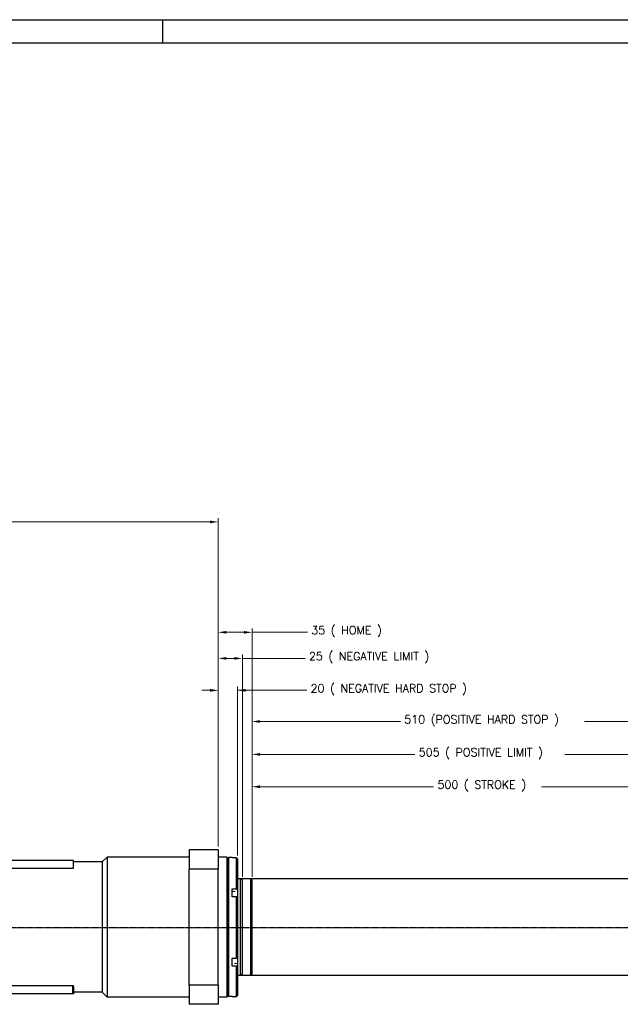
# Model space of a CAD drawing. Header units: inches. Extents: x 0 to 2382, y 0 to 1682.
# Tile 9 of 18: x 1044 to 1666, y 662 to 1682. Entities that reach past the tile are written whole.
import ezdxf

# ---------------------------------------------------------------- set-up
doc = ezdxf.new("R2010")
doc.units = ezdxf.units.IN
doc.linetypes.add('CENTER', pattern=[2, 1.25, -0.25, 0.25, -0.25])
doc.linetypes.add('DASHEDBIDOT', pattern=[12.4, 3, -3, 0.2, -3, 0.2, -3])
doc.layers.add('ATA-CENTER', color=133, linetype='CENTER')
doc.layers.add('ATA-DIM', color=8, linetype='Continuous', lineweight=25)
doc.layers.add('Layer0000', color=7, linetype='Continuous', lineweight=25)
doc.styles.get("Standard").update_dxf_attribs({"font": 'simplex.shx'})
doc.dimstyles.new('ata_A1', dxfattribs={"dimtxt": 4.2, "dimasz": 4.2, "dimexe": 2, "dimexo": 2, "dimgap": 2, "dimtad": 0, "dimtih": 1, "dimtoh": 1, "dimdec": 6, "dimdsep": 46, "dimtxsty": 'Standard', "dimcen": 0, "dimclrd": 252, "dimclre": 252, "dimclrt": 4, "dimadec": 6, "dimazin": 2, "dimtfac": 1, "dimtdec": 6, "dimtofl": 0, "dimtmove": 0, "dimatfit": 3, "dimfxl": 0, "dimtolj": 1, "dimtzin": 0, "dimlwd": 0, "dimlwe": 0, "dimarcsym": 0})

# ---------------------------------------------------------------- blocks, each defined once
blk = doc.blocks.new('*D9815')
at = {"layer": 'ATA-DIM', "color": 252, "lineweight": 0}
for p, q in [((1249.7, 825.2), (1249.7, 1051.2)), ((1284.7, 794), (1284.7, 1051.2)), ((1258.1, 1047.2), (1276.3, 1047.2)), ((1284.7, 1047.2), (1342.1, 1047.2))]:
    blk.add_line(p, q, dxfattribs=at)
at = {"layer": 'ATA-DIM', "color": 252}
for points in [[(1258.1, 1048.6), (1258.1, 1045.8), (1249.7, 1047.2)], [(1276.3, 1045.8), (1276.3, 1048.6), (1284.7, 1047.2)]]:
    blk.add_solid(points, dxfattribs=at)
at = {"layer": 'Defpoints', "color": 0}
for p in [(1284.7, 1047.2), (1249.7, 821.2), (1284.7, 790)]:
    blk.add_point(p, dxfattribs=at)
at = {"layer": 'ATA-DIM', "color": 4, "insert": (1346.1, 1053.6), "char_height": 8.4, "attachment_point": 1}
blk.add_mtext('\\A1;35 ( HOME )', dxfattribs=at)
blk = doc.blocks.new('*D9814')
at = {"layer": 'ATA-DIM', "color": 252, "lineweight": 0}
for p, q in [((1249.7, 825.2), (1249.7, 1024.2)), ((1274.7, 794), (1274.7, 1024.2)), ((1258.1, 1020.2), (1266.3, 1020.2)), ((1274.7, 1020.2), (1339.7, 1020.2))]:
    blk.add_line(p, q, dxfattribs=at)
at = {"layer": 'ATA-DIM', "color": 252}
for points in [[(1258.1, 1021.6), (1258.1, 1018.8), (1249.7, 1020.2)], [(1266.3, 1018.8), (1266.3, 1021.6), (1274.7, 1020.2)]]:
    blk.add_solid(points, dxfattribs=at)
at = {"layer": 'Defpoints', "color": 0}
for p in [(1274.7, 1020.2), (1249.7, 821.2), (1274.7, 790)]:
    blk.add_point(p, dxfattribs=at)
at = {"layer": 'ATA-DIM', "color": 4, "insert": (1343.7, 1026.6), "char_height": 8.4, "attachment_point": 1}
blk.add_mtext('\\A1;25 ( NEGATIVE LIMIT )', dxfattribs=at)
blk = doc.blocks.new('*D9803')
at = {"layer": 'ATA-DIM', "color": 252, "lineweight": 0}
for p, q in [((1249.7, 825.2), (1249.7, 1051.2)), ((1284.7, 794), (1284.7, 1051.2)), ((1258.1, 1047.2), (1276.3, 1047.2)), ((1284.7, 1047.2), (1342.1, 1047.2))]:
    blk.add_line(p, q, dxfattribs=at)
at = {"layer": 'ATA-DIM', "color": 252}
for points in [[(1258.1, 1048.6), (1258.1, 1045.8), (1249.7, 1047.2)], [(1276.3, 1045.8), (1276.3, 1048.6), (1284.7, 1047.2)]]:
    blk.add_solid(points, dxfattribs=at)
at = {"layer": 'Defpoints', "color": 0}
for p in [(1284.7, 1047.2), (1249.7, 821.2), (1284.7, 790)]:
    blk.add_point(p, dxfattribs=at)
at = {"layer": 'ATA-DIM', "color": 4, "insert": (1346.1, 1053.6), "char_height": 8.4, "attachment_point": 1}
blk.add_mtext('\\A1;35 ( HOME )', dxfattribs=at)
blk = doc.blocks.new('*D9802')
at = {"layer": 'ATA-DIM', "color": 252, "lineweight": 0}
for p, q in [((1249.7, 825.2), (1249.7, 1024.2)), ((1274.7, 794), (1274.7, 1024.2)), ((1258.1, 1020.2), (1266.3, 1020.2)), ((1274.7, 1020.2), (1339.7, 1020.2))]:
    blk.add_line(p, q, dxfattribs=at)
at = {"layer": 'ATA-DIM', "color": 252}
for points in [[(1258.1, 1021.6), (1258.1, 1018.8), (1249.7, 1020.2)], [(1266.3, 1018.8), (1266.3, 1021.6), (1274.7, 1020.2)]]:
    blk.add_solid(points, dxfattribs=at)
at = {"layer": 'Defpoints', "color": 0}
for p in [(1274.7, 1020.2), (1249.7, 821.2), (1274.7, 790)]:
    blk.add_point(p, dxfattribs=at)
at = {"layer": 'ATA-DIM', "color": 4, "insert": (1343.7, 1026.6), "char_height": 8.4, "attachment_point": 1}
blk.add_mtext('\\A1;25 ( NEGATIVE LIMIT )', dxfattribs=at)
blk = doc.blocks.new('*D9818')
at = {"layer": 'ATA-DIM', "color": 252, "lineweight": 0}
for p, q in [((1284.7, 794), (1284.7, 958.8)), ((1293.1, 954.8), (1438.4, 954.8)), ((1786.3, 954.8), (1628.9, 954.8)), ((1794.7, 794), (1794.7, 958.8))]:
    blk.add_line(p, q, dxfattribs=at)
at = {"layer": 'ATA-DIM', "color": 252}
for points in [[(1293.1, 956.2), (1293.1, 953.4), (1284.7, 954.8)], [(1786.3, 953.4), (1786.3, 956.2), (1794.7, 954.8)]]:
    blk.add_solid(points, dxfattribs=at)
at = {"layer": 'Defpoints', "color": 0}
for p in [(1794.7, 954.8), (1284.7, 790), (1794.7, 790)]:
    blk.add_point(p, dxfattribs=at)
at = {"layer": 'ATA-DIM', "color": 4, "insert": (1442.4, 961.2), "char_height": 8.4, "attachment_point": 1}
blk.add_mtext('\\A1;510 (POSITIVE HARD STOP )', dxfattribs=at)
blk = doc.blocks.new('*D9817')
at = {"layer": 'ATA-DIM', "color": 252, "lineweight": 0}
for p, q in [((1284.7, 794), (1284.7, 924.7)), ((1293.1, 920.7), (1453.4, 920.7)), ((1781.3, 920.7), (1608.8, 920.7)), ((1789.7, 794), (1789.7, 924.7))]:
    blk.add_line(p, q, dxfattribs=at)
at = {"layer": 'ATA-DIM', "color": 252}
for points in [[(1293.1, 922.1), (1293.1, 919.3), (1284.7, 920.7)], [(1781.3, 919.3), (1781.3, 922.1), (1789.7, 920.7)]]:
    blk.add_solid(points, dxfattribs=at)
at = {"layer": 'Defpoints', "color": 0}
for p in [(1789.7, 920.7), (1284.7, 790), (1789.7, 790)]:
    blk.add_point(p, dxfattribs=at)
at = {"layer": 'ATA-DIM', "color": 4, "insert": (1457.4, 927.1), "char_height": 8.4, "attachment_point": 1}
blk.add_mtext('\\A1;505 ( POSITIVE LIMIT )', dxfattribs=at)
blk = doc.blocks.new('*D9816')
at = {"layer": 'ATA-DIM', "color": 252, "lineweight": 0}
for p, q in [((1284.7, 794), (1284.7, 891.2)), ((1784.7, 794), (1784.7, 891.2)), ((1293.1, 887.2), (1472.8, 887.2)), ((1776.3, 887.2), (1584.4, 887.2))]:
    blk.add_line(p, q, dxfattribs=at)
at = {"layer": 'ATA-DIM', "color": 252}
for points in [[(1293.1, 888.6), (1293.1, 885.8), (1284.7, 887.2)], [(1776.3, 885.8), (1776.3, 888.6), (1784.7, 887.2)]]:
    blk.add_solid(points, dxfattribs=at)
at = {"layer": 'Defpoints', "color": 0}
for p in [(1784.7, 887.2), (1284.7, 790), (1784.7, 790)]:
    blk.add_point(p, dxfattribs=at)
at = {"layer": 'ATA-DIM', "color": 4, "insert": (1476.8, 893.6), "char_height": 8.4, "attachment_point": 1}
blk.add_mtext('\\A1;500 ( STROKE )', dxfattribs=at)
blk = doc.blocks.new('*D9813')
at = {"layer": 'ATA-DIM', "color": 252, "lineweight": 0}
for p, q in [((1249.7, 825.2), (1249.7, 991.1)), ((1269.7, 816.1), (1269.7, 991.1)), ((1241.3, 987.1), (1232.9, 987.1)), ((1269.7, 987.1), (1341.4, 987.1)), ((1278.1, 987.1), (1286.5, 987.1))]:
    blk.add_line(p, q, dxfattribs=at)
at = {"layer": 'ATA-DIM', "color": 252}
for points in [[(1241.3, 985.7), (1241.3, 988.5), (1249.7, 987.1)], [(1278.1, 988.5), (1278.1, 985.7), (1269.7, 987.1)]]:
    blk.add_solid(points, dxfattribs=at)
at = {"layer": 'Defpoints', "color": 0}
for p in [(1269.7, 987.1), (1249.7, 821.2), (1269.7, 812.1)]:
    blk.add_point(p, dxfattribs=at)
at = {"layer": 'ATA-DIM', "color": 4, "insert": (1345.4, 993.4), "char_height": 8.4, "attachment_point": 1}
blk.add_mtext('\\A1;20 ( NEGATIVE HARD STOP )', dxfattribs=at)
blk = doc.blocks.new('*D9801')
at = {"layer": 'ATA-DIM', "color": 252, "lineweight": 0}
for p, q in [((1249.7, 825.2), (1249.7, 991.1)), ((1269.7, 816.1), (1269.7, 991.1)), ((1241.3, 987.1), (1232.9, 987.1)), ((1269.7, 987.1), (1341.4, 987.1)), ((1278.1, 987.1), (1286.5, 987.1))]:
    blk.add_line(p, q, dxfattribs=at)
at = {"layer": 'ATA-DIM', "color": 252}
for points in [[(1241.3, 985.7), (1241.3, 988.5), (1249.7, 987.1)], [(1278.1, 988.5), (1278.1, 985.7), (1269.7, 987.1)]]:
    blk.add_solid(points, dxfattribs=at)
at = {"layer": 'Defpoints', "color": 0}
for p in [(1269.7, 987.1), (1249.7, 821.2), (1269.7, 812.1)]:
    blk.add_point(p, dxfattribs=at)
at = {"layer": 'ATA-DIM', "color": 4, "insert": (1345.4, 993.4), "char_height": 8.4, "attachment_point": 1}
blk.add_mtext('\\A1;20 ( NEGATIVE HARD STOP )', dxfattribs=at)
blk = doc.blocks.new('*D9805')
at = {"layer": 'Defpoints', "color": 0}
for p in [(1249.7, 1161.6), (296.7, 1036.2), (1249.7, 821.2)]:
    blk.add_point(p, dxfattribs=at)
at = {"layer": 'Layer0000', "color": 252, "linetype": 'Continuous', "lineweight": 0}
for p, q in [((296.7, 1040.2), (296.7, 1165.6)), ((1249.7, 825.2), (1249.7, 1165.6)), ((305.1, 1161.6), (667.1, 1161.6)), ((1241.3, 1161.6), (696.7, 1161.6))]:
    blk.add_line(p, q, dxfattribs=at)
at = {"layer": 'Layer0000', "color": 252}
for points in [[(305.1, 1163), (305.1, 1160.2), (296.7, 1161.6)], [(1241.3, 1160.2), (1241.3, 1163), (1249.7, 1161.6)]]:
    blk.add_solid(points, dxfattribs=at)
at = {"layer": 'Layer0000', "color": 4, "lineweight": 25, "insert": (671.1, 1165.8), "char_height": 8.4, "attachment_point": 1}
blk.add_mtext('\\A1;953', dxfattribs=at)
blk = doc.blocks.new('ata-Border-A0-002')
at = {"color": 253, "ltscale": 0.5}
for p, q in [((0, 841), (1189, 841)), ((596, 841), (596, 829))]:
    blk.add_line(p, q, dxfattribs=at)
blk.add_line((10, 829), (1179, 829))

msp = doc.modelspace()

# ---------------------------------------------------------------- linework, layer by layer
for p, q in [((1269.6623321, 812.5573425), (1268.6623321, 813.5595246)), ((1284.6623321, 790.7560453), (1283.6623321, 791.7560453))]:
    msp.add_line(p, q)
at = {"color": 251}
for p, q in [((1792.6623321, 791.7560453), (1269.6623321, 791.7560453)), ((1274.6623321, 790.6013447), (1272.6623321, 791.7560453)), ((1272.6623321, 691.7560453), (1272.6623321, 791.7560453)), ((1274.6623321, 790.6013447), (1274.6623321, 692.9107458)), ((1792.6623321, 691.7560453), (1269.6623321, 691.7560453)), ((1274.6623321, 692.9107458), (1272.6623321, 691.7560453))]:
    msp.add_line(p, q, dxfattribs=at)
at = {"layer": 'ATA-CENTER'}
msp.add_line((282.8151091, 741.2466216), (1799.4093185, 741.2466216), dxfattribs=at)
at = {"layer": 'Layer0000', "color": 7, "linetype": 'Continuous', "lineweight": 25}
for p, q in [((1219.6623321, 821.7588285), (1219.6623321, 801.7588285)), ((1249.6623321, 821.7588285), (1219.6623321, 821.7588285)), ((1249.6623321, 821.7588285), (1249.6623321, 801.7588285)), ((1099.6623321, 810.7588285), (529.6623321, 810.7588285)), ((1099.6623321, 802.7588285), (1099.6623321, 810.7588285)), ((1129.6623321, 809.2588285), (1099.6623321, 809.2588285)), ((1134.6623321, 814.2588285), (1129.6623321, 809.2588285)), ((1129.6623321, 809.2588285), (1129.6623321, 674.2588285)), ((1219.6623321, 814.2588285), (1134.6623321, 814.2588285)), ((1134.6623321, 814.2588285), (1134.6623321, 669.2588285)), ((1258.6623321, 814.2588285), (1249.6623321, 814.2588285)), ((1258.6623321, 814.2588285), (1259.6623321, 813.2588285)), ((1258.6623321, 814.2588285), (1258.6623321, 669.2588285)), ((1260.6623321, 813.7567058), (1259.6623321, 812.7567058)), ((1259.6623321, 813.2588285), (1259.6623321, 765.2436546)), ((1264.2623321, 813.7567058), (1260.6623321, 813.7567058)), ((1260.6623321, 669.7567058), (1260.6623321, 813.7567058)), ((1264.2623321, 813.5595246), (1264.2623321, 813.7567058)), ((1268.6623321, 813.5595246), (1264.2623321, 813.5595246)), ((1268.6623321, 781.3115651), (1268.6623321, 813.5595246)), ((1269.6623321, 812.5573425), (1269.6623321, 780.8174221)), ((529.6623321, 802.7588285), (1099.6623321, 802.7588285)), ((1249.6623321, 801.7588285), (1219.6623321, 801.7588285)), ((1219.6623321, 681.7588285), (1219.6623321, 801.7588285)), ((1249.6623321, 681.7588285), (1249.6623321, 801.7588285)), ((1283.6623321, 741.7560453), (1283.6623321, 791.7560453)), ((1284.6623321, 790.7560453), (1284.6623321, 741.7560453)), ((1264.2623321, 773.046563), (1264.2623321, 781.3115651)), ((1264.2623321, 781.3115651), (1268.6623321, 781.3115651)), ((1268.6623321, 781.3115651), (1269.6623321, 780.8174221)), ((1269.6623321, 780.8174221), (1269.6623321, 778.5538575)), ((1269.6623321, 778.5538575), (1269.6623321, 772.5524202)), ((1259.6623321, 765.2436546), (1259.6623321, 717.7341439)), ((1268.6623321, 773.046563), (1264.2623321, 773.046563)), ((1269.6623321, 772.55242), (1268.6623321, 773.046563)), ((1268.6623321, 709.4326976), (1268.6623321, 773.046563)), ((1269.6623321, 772.55242), (1269.6623321, 709.9407366)), ((1283.6623321, 691.7560453), (1283.6623321, 741.7560453)), ((1284.6623321, 741.7560453), (1284.6623321, 692.7560453)), ((1259.6623321, 717.7341439), (1259.6623321, 670.2588285)), ((1264.2623321, 709.4326976), (1268.6623321, 709.4326976)), ((1264.2623321, 701.2437442), (1264.2623321, 709.4326976)), ((1268.6623321, 709.4326976), (1269.6623321, 709.9407366)), ((1269.6623321, 709.9407361), (1269.6623321, 704.0790025)), ((1269.6623321, 704.0790025), (1269.6623321, 701.7517833)), ((1268.6623321, 701.2437442), (1264.2623321, 701.2437442)), ((1269.6623321, 701.7517833), (1268.6623321, 701.2437442)), ((1268.6623321, 669.8778383), (1268.6623321, 701.2437442)), ((1269.6623321, 701.7517833), (1269.6623321, 670.8800203)), ((1283.6623321, 691.7560453), (1269.6623321, 691.7560453)), ((1283.6623321, 691.7560453), (1284.6623467, 692.7560598)), ((1098.6623321, 680.7588285), (530.6623321, 680.7588285)), ((1098.6623321, 680.7588285), (1098.6623321, 672.7588285)), ((1098.7616401, 680.7588285), (1098.6623321, 680.7588285)), ((1099.6623321, 680.7588285), (1098.7616401, 680.7588285)), ((1099.6623321, 680.3401832), (1099.6623321, 680.7588285)), ((1099.6623321, 680.3401832), (1099.6623321, 672.7588285)), ((1129.6623321, 674.2588285), (1099.6623321, 674.2588285)), ((1134.6623321, 669.2588285), (1129.6623321, 674.2588285)), ((1219.6623321, 681.7588285), (1219.6623321, 661.7588285)), ((1249.6623321, 681.7588285), (1219.6623321, 681.7588285)), ((1249.6623321, 681.7588285), (1249.6623321, 661.7588285)), ((1098.6623321, 672.7588285), (530.6623321, 672.7588285)), ((1099.6623321, 672.7588285), (1098.6623321, 672.7588285)), ((1219.6623321, 669.2588285), (1134.6623321, 669.2588285)), ((1258.6623321, 669.2588285), (1249.6623321, 669.2588285)), ((1259.6623321, 670.2588285), (1258.6623321, 669.2588285)), ((1260.6623321, 669.7567058), (1259.6623321, 670.7567058)), ((1264.2623321, 669.7567058), (1260.6623321, 669.7567058)), ((1264.2623321, 669.8778383), (1268.6623321, 669.8778383)), ((1264.2623321, 669.7567058), (1264.2623321, 669.8778383)), ((1268.6623321, 669.8778383), (1269.6623321, 670.8800203)), ((1249.6623321, 661.7588285), (1219.6623321, 661.7588285))]:
    msp.add_line(p, q, dxfattribs=at)
at = {"layer": 'Layer0000', "color": 251, "linetype": 'DASHEDBIDOT', "lineweight": 18}
for p, q in [((1264.2623321, 778.5538575), (1269.6623321, 778.5538575)), ((1269.6623321, 704.0790025), (1264.2623321, 704.0790025))]:
    msp.add_line(p, q, dxfattribs=at)

# ---------------------------------------------------------------- block references
at = {"xscale": 2, "yscale": 2, "zscale": 2}
msp.add_blockref('ata-Border-A0-002', (0, 0), dxfattribs=at)

# ---------------------------------------------------------------- dimensions: what is measured, and where the dimension line sits
at = {"layer": 'ATA-DIM'}
for base, p2, text, picture, middle in [((1284.6623321, 1047.2403076), (1284.6623321, 790.0280792), '<> ( HOME )', '*D9815', (1387.1639636, 1047.2403076)), ((1284.6623321, 1047.2403076), (1284.6623321, 790.0280792), '<> ( HOME )', '*D9803', (1387.1639636, 1047.2403076)), ((1274.6623321, 1020.1898357), (1274.6623321, 790.0280792), '<> ( NEGATIVE LIMIT )', '*D9814', (1416.0368972, 1020.1898357)), ((1274.6623321, 1020.1898357), (1274.6623321, 790.0280792), '<> ( NEGATIVE LIMIT )', '*D9802', (1416.0368972, 1020.1898357))]:
    dim = msp.add_linear_dim(base=base, p1=(1249.6623321, 821.1827798), p2=p2, angle=180, text=text, dimstyle='ata_A1', override={"dimscale": 2, "dimtfac": 0.5}, dxfattribs=at)
    dim.commit()
    dim.dimension.update_dxf_attribs({"geometry": picture, "text_midpoint": middle, "dimtype": 160})
for base, p1, p2, text, picture, middle in [((1269.6623321, 987.0517556), (1249.6623321, 821.1827798), (1269.6623321, 812.0573425), '<> ( NEGATIVE HARD STOP )', '*D9813', (1439.8769596, 987.0517556)), ((1269.6623321, 987.0517556), (1249.6623321, 821.1827798), (1269.6623321, 812.0573425), '<> ( NEGATIVE HARD STOP )', '*D9801', (1439.8769596, 987.0517556)), ((1794.6623321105, 954.7788595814), (1284.6623321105, 790.0280792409), (1794.6623321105, 790.0280792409), '<> (POSITIVE HARD STOP )', '*D9818', (1533.6283260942, 954.7788595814)), ((1789.6623321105, 920.7175751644), (1284.6623321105, 790.0280792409), (1789.6623321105, 790.0280792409), '<> ( POSITIVE LIMIT )', '*D9817', (1531.1283260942, 920.7175751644)), ((1784.6623321, 887.1872276), (1284.6623321, 790.0280792), (1784.6623321, 790.0280792), '<> ( STROKE )', '*D9816', (1528.6283261, 887.1872276))]:
    dim = msp.add_linear_dim(base=base, p1=p1, p2=p2, text=text, dimstyle='ata_A1', override={"dimscale": 2, "dimtfac": 0.5}, dxfattribs=at)
    dim.commit()
    dim.dimension.update_dxf_attribs({"geometry": picture, "text_midpoint": middle, "dimtype": 160})
at = {"layer": 'Layer0000', "color": 7, "linetype": 'Continuous', "lineweight": 25}
dim = msp.add_linear_dim(base=(1249.6623321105, 1161.5821337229), p1=(296.6623321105, 1036.1827797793), p2=(1249.6623321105, 821.1827797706), angle=180, dimstyle='ata_A1', override={"dimscale": 2, "dimtol": 0, "dimlim": 0, "dimtp": 0, "dimtm": 0, "dimtfac": 0.5, "dimtdec": 6, "dimtolj": 1, "dimtzin": 0}, dxfattribs=at)
dim.commit()
dim.dimension.update_dxf_attribs({"geometry": '*D9805', "text_midpoint": (681.8586729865, 1161.5821337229), "dimtype": 160})

doc.saveas('drawing.dxf')
